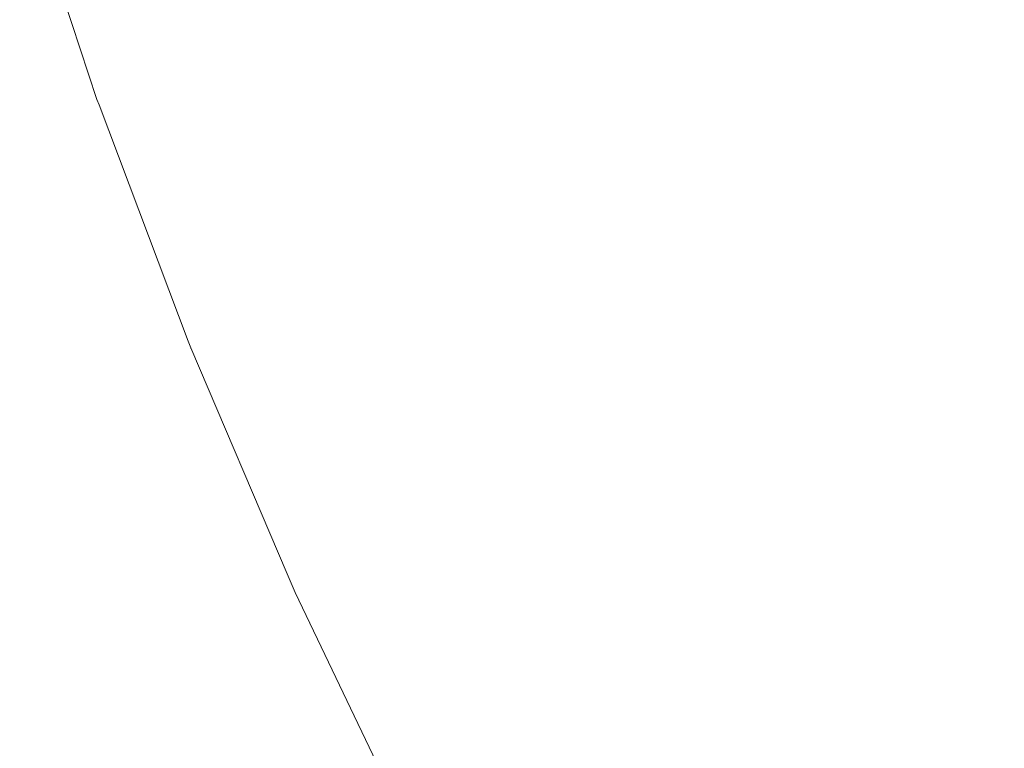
# Model space of a CAD drawing. Header units: centimetres. Extents: x -26.3 to 27.5, y 4.2 to 67.9.
# Tile 122 of 256: x -8.1776 to -8.1461, y 4.6128 to 4.6361. Entities that reach past the tile are written whole.
import ezdxf

# ---------------------------------------------------------------- set-up
doc = ezdxf.new("R2010")
doc.units = ezdxf.units.CM
doc.header["$LTSCALE"] = 2.54
doc.layers.add('Lucido design-1', color=7, linetype='Continuous')

# ---------------------------------------------------------------- blocks, each defined once
blk = doc.blocks.new('Gruppo-2-1')
at = {"color": 7, "linetype": 'Continuous', "lineweight": 9}
for points in [[(-25.986537, 5.900212, -1111.014164), (-25.986537, 4.300212, -1111.014164), (27.113463, 4.300212, -1111.014164), (27.113463, 5.900212, -1111.014164)], [(-25.986537, 5.900212, -1147.114164), (-25.986537, 4.300212, -1147.114164), (27.113463, 4.300212, -1147.114164), (27.113463, 5.900212, -1147.114164)]]:
    blk.add_3dface(points, dxfattribs=at)
for points, invisible_edges in [([(-8.168647, 4.635869, -1111.47777), (-8.171213, 4.643656, -1111.47777), (-8.169707, 4.644117, -1111.473971), (-8.167161, 4.636393, -1111.473971)], 15), ([(-8.168647, 4.635869, -1147.57777), (-8.171213, 4.643656, -1147.57777), (-8.169707, 4.644117, -1147.573971), (-8.167161, 4.636393, -1147.573971)], 15), ([(-8.169982, 4.635397, -1111.481627), (-8.172568, 4.643241, -1111.481627), (-8.171213, 4.643656, -1111.47777), (-8.168647, 4.635869, -1111.47777)], 15), ([(-8.169982, 4.635397, -1147.581627), (-8.172568, 4.643241, -1147.581627), (-8.171213, 4.643656, -1147.57777), (-8.168647, 4.635869, -1147.57777)], 15), ([(-8.1476, 4.635492, -1111.446444), (-8.150202, 4.642386, -1111.446444), (-8.147497, 4.643341, -1111.443453), (-8.144938, 4.636561, -1111.443453)], 15), ([(-8.1476, 4.635492, -1147.546444), (-8.150202, 4.642386, -1147.546444), (-8.147497, 4.643341, -1147.543453), (-8.144938, 4.636561, -1147.543453)], 15), ([(-8.171166, 4.634978, -1111.485536), (-8.173769, 4.642873, -1111.485536), (-8.172568, 4.643241, -1111.481627), (-8.169982, 4.635397, -1111.481627)], 15), ([(-8.171166, 4.634978, -1147.585536), (-8.173769, 4.642873, -1147.585536), (-8.172568, 4.643241, -1147.581627), (-8.169982, 4.635397, -1147.581627)], 15), ([(-8.172197, 4.634614, -1111.489489), (-8.174814, 4.642553, -1111.489489), (-8.173769, 4.642873, -1111.485536), (-8.171166, 4.634978, -1111.485536)], 15), ([(-8.172197, 4.634614, -1147.589489), (-8.174814, 4.642553, -1147.589489), (-8.173769, 4.642873, -1147.585536), (-8.171166, 4.634978, -1147.585536)], 15), ([(-8.173074, 4.634304, -1111.493481), (-8.175703, 4.642281, -1111.493481), (-8.174814, 4.642553, -1111.489489), (-8.172197, 4.634614, -1111.489489)], 15), ([(-8.173074, 4.634304, -1147.593481), (-8.175703, 4.642281, -1147.593481), (-8.174814, 4.642553, -1147.589489), (-8.172197, 4.634614, -1147.589489)], 15), ([(-8.150143, 4.63447, -1111.449548), (-8.152786, 4.641473, -1111.449548), (-8.150202, 4.642386, -1111.446444), (-8.1476, 4.635492, -1111.446444)], 15), ([(-8.150143, 4.63447, -1147.549548), (-8.152786, 4.641473, -1147.549548), (-8.150202, 4.642386, -1147.546444), (-8.1476, 4.635492, -1147.546444)], 15), ([(-8.17436, 4.63385, -1111.50155), (-8.177007, 4.641881, -1111.50155), (-8.176434, 4.642057, -1111.497503), (-8.173795, 4.63405, -1111.497503)], 15), ([(-8.17436, 4.63385, -1147.60155), (-8.177007, 4.641881, -1147.60155), (-8.176434, 4.642057, -1147.597503), (-8.173795, 4.63405, -1147.597503)], 15), ([(-8.173795, 4.63405, -1111.497503), (-8.176434, 4.642057, -1111.497503), (-8.175703, 4.642281, -1111.493481), (-8.173074, 4.634304, -1111.493481)], 15), ([(-8.173795, 4.63405, -1147.597503), (-8.176434, 4.642057, -1147.597503), (-8.175703, 4.642281, -1147.593481), (-8.173074, 4.634304, -1147.593481)], 15), ([(-8.175018, 4.633617, -1111.509689), (-8.177675, 4.641677, -1111.509689), (-8.177421, 4.641755, -1111.505614), (-8.174768, 4.633706, -1111.505614)], 15), ([(-8.175018, 4.633617, -1147.609689), (-8.177675, 4.641677, -1147.609689), (-8.177421, 4.641755, -1147.605614), (-8.174768, 4.633706, -1147.605614)], 15), ([(-8.174768, 4.633706, -1111.505614), (-8.177421, 4.641755, -1111.505614), (-8.177007, 4.641881, -1111.50155), (-8.17436, 4.63385, -1111.50155)], 15), ([(-8.174768, 4.633706, -1147.605614), (-8.177421, 4.641755, -1147.605614), (-8.177007, 4.641881, -1147.60155), (-8.17436, 4.63385, -1147.60155)], 15), ([(-8.176031, 4.63326, -1111.728083), (-8.178702, 4.641362, -1111.728083), (-8.178245, 4.641502, -1111.724109), (-8.17558, 4.633419, -1111.724109)], 15), ([(-8.176031, 4.63326, -1147.828083), (-8.178702, 4.641362, -1147.828083), (-8.178245, 4.641502, -1147.824109), (-8.17558, 4.633419, -1147.824109)], 15), ([(-8.17558, 4.633419, -1111.724109), (-8.178245, 4.641502, -1111.724109), (-8.177941, 4.641595, -1111.720125), (-8.175281, 4.633525, -1111.720125)], 15), ([(-8.17558, 4.633419, -1147.824109), (-8.178245, 4.641502, -1147.824109), (-8.177941, 4.641595, -1147.820125), (-8.175281, 4.633525, -1147.820125)], 15), ([(-8.175281, 4.633525, -1111.720125), (-8.177941, 4.641595, -1111.720125), (-8.177789, 4.641642, -1111.716136), (-8.175131, 4.633578, -1111.716136)], 15), ([(-8.175281, 4.633525, -1147.820125), (-8.177941, 4.641595, -1147.820125), (-8.177789, 4.641642, -1147.816136), (-8.175131, 4.633578, -1147.816136)], 15), ([(-8.177576, 4.641056, -1111.714164), (-8.175113, 4.633584, -1111.714164), (-8.175131, 4.633578, -1111.716136), (-8.177789, 4.641642, -1111.716136)], 14), ([(-8.177576, 4.641056, -1147.814164), (-8.175113, 4.633584, -1147.814164), (-8.175131, 4.633578, -1147.816136), (-8.177789, 4.641642, -1147.816136)], 14), ([(-8.175111, 4.633585, -1111.513619), (-8.177769, 4.641648, -1111.513619), (-8.177675, 4.641677, -1111.509689), (-8.175018, 4.633617, -1111.509689)], 15), ([(-8.175111, 4.633585, -1147.613619), (-8.177769, 4.641648, -1147.613619), (-8.177675, 4.641677, -1147.609689), (-8.175018, 4.633617, -1147.609689)], 15), ([(-8.177769, 4.641648, -1111.513619), (-8.175111, 4.633585, -1111.513619), (-8.175113, 4.633584, -1111.514164), (-8.177576, 4.641056, -1111.514164)], 11), ([(-8.177769, 4.641648, -1147.613619), (-8.175111, 4.633585, -1147.613619), (-8.175113, 4.633584, -1147.614164), (-8.177576, 4.641056, -1147.614164)], 11), ([(-8.152563, 4.633497, -1111.452761), (-8.155245, 4.640604, -1111.452761), (-8.152786, 4.641473, -1111.449548), (-8.150143, 4.63447, -1111.449548)], 15), ([(-8.152563, 4.633497, -1147.552761), (-8.155245, 4.640604, -1147.552761), (-8.152786, 4.641473, -1147.549548), (-8.150143, 4.63447, -1147.549548)], 15), ([(-8.177383, 4.632782, -1111.735974), (-8.180073, 4.640943, -1111.735974), (-8.179311, 4.641176, -1111.73204), (-8.176632, 4.633047, -1111.73204)], 15), ([(-8.177383, 4.632782, -1147.835974), (-8.180073, 4.640943, -1147.835974), (-8.179311, 4.641176, -1147.83204), (-8.176632, 4.633047, -1147.83204)], 15), ([(-8.176632, 4.633047, -1111.73204), (-8.179311, 4.641176, -1111.73204), (-8.178702, 4.641362, -1111.728083), (-8.176031, 4.63326, -1111.728083)], 15), ([(-8.176632, 4.633047, -1147.83204), (-8.179311, 4.641176, -1147.83204), (-8.178702, 4.641362, -1147.828083), (-8.176031, 4.63326, -1147.828083)], 15), ([(-8.178283, 4.632464, -1111.739877), (-8.180986, 4.640663, -1111.739877), (-8.180073, 4.640943, -1111.735974), (-8.177383, 4.632782, -1111.735974)], 15), ([(-8.178283, 4.632464, -1147.839877), (-8.180986, 4.640663, -1147.839877), (-8.180073, 4.640943, -1147.835974), (-8.177383, 4.632782, -1147.835974)], 15), ([(-8.175113, 4.633584, -1111.714164), (-8.177576, 4.641056, -1111.714164), (-8.177576, 4.641056, -1111.514164), (-8.175113, 4.633584, -1111.514164)], 10), ([(-8.175113, 4.633584, -1147.814164), (-8.177576, 4.641056, -1147.814164), (-8.177576, 4.641056, -1147.614164), (-8.175113, 4.633584, -1147.614164)], 10), ([(-8.154855, 4.632576, -1111.456076), (-8.157574, 4.639781, -1111.456076), (-8.155245, 4.640604, -1111.452761), (-8.152563, 4.633497, -1111.452761)], 15), ([(-8.154855, 4.632576, -1147.556076), (-8.157574, 4.639781, -1147.556076), (-8.155245, 4.640604, -1147.552761), (-8.152563, 4.633497, -1147.552761)], 15), ([(-8.157017, 4.631708, -1111.459487), (-8.15977, 4.639005, -1111.459487), (-8.157574, 4.639781, -1111.456076), (-8.154855, 4.632576, -1111.456076)], 15), ([(-8.157017, 4.631708, -1147.559487), (-8.15977, 4.639005, -1147.559487), (-8.157574, 4.639781, -1147.556076), (-8.154855, 4.632576, -1147.556076)], 15), ([(-8.159044, 4.630893, -1111.462988), (-8.16183, 4.638277, -1111.462988), (-8.15977, 4.639005, -1111.459487), (-8.157017, 4.631708, -1111.459487)], 15), ([(-8.159044, 4.630893, -1147.562988), (-8.16183, 4.638277, -1147.562988), (-8.15977, 4.639005, -1147.559487), (-8.157017, 4.631708, -1147.559487)], 15), ([(-8.160934, 4.630134, -1111.466573), (-8.163751, 4.637599, -1111.466573), (-8.16183, 4.638277, -1111.462988), (-8.159044, 4.630893, -1111.462988)], 15), ([(-8.160934, 4.630134, -1147.566573), (-8.163751, 4.637599, -1147.566573), (-8.16183, 4.638277, -1147.562988), (-8.159044, 4.630893, -1147.562988)], 15), ([(-8.162683, 4.629431, -1111.470236), (-8.165529, 4.63697, -1111.470236), (-8.163751, 4.637599, -1111.466573), (-8.160934, 4.630134, -1111.466573)], 15), ([(-8.162683, 4.629431, -1147.570236), (-8.165529, 4.63697, -1147.570236), (-8.163751, 4.637599, -1147.566573), (-8.160934, 4.630134, -1147.566573)], 15), ([(-8.16429, 4.628785, -1111.473971), (-8.167161, 4.636393, -1111.473971), (-8.165529, 4.63697, -1111.470236), (-8.162683, 4.629431, -1111.470236)], 15), ([(-8.16429, 4.628785, -1147.573971), (-8.167161, 4.636393, -1147.573971), (-8.165529, 4.63697, -1147.570236), (-8.162683, 4.629431, -1147.570236)], 15), ([(-8.165752, 4.628198, -1111.47777), (-8.168647, 4.635869, -1111.47777), (-8.167161, 4.636393, -1111.473971), (-8.16429, 4.628785, -1111.473971)], 15), ([(-8.165752, 4.628198, -1147.57777), (-8.168647, 4.635869, -1147.57777), (-8.167161, 4.636393, -1147.573971), (-8.16429, 4.628785, -1147.573971)], 15), ([(-8.144708, 4.628714, -1111.446444), (-8.1476, 4.635492, -1111.446444), (-8.144938, 4.636561, -1111.443453), (-8.142094, 4.629896, -1111.443453)], 15), ([(-8.144708, 4.628714, -1147.546444), (-8.1476, 4.635492, -1147.546444), (-8.144938, 4.636561, -1147.543453), (-8.142094, 4.629896, -1147.543453)], 15), ([(-8.167066, 4.62767, -1111.481627), (-8.169982, 4.635397, -1111.481627), (-8.168647, 4.635869, -1111.47777), (-8.165752, 4.628198, -1111.47777)], 15), ([(-8.167066, 4.62767, -1147.581627), (-8.169982, 4.635397, -1147.581627), (-8.168647, 4.635869, -1147.57777), (-8.165752, 4.628198, -1147.57777)], 15), ([(-8.147206, 4.627585, -1111.449548), (-8.150143, 4.63447, -1111.449548), (-8.1476, 4.635492, -1111.446444), (-8.144708, 4.628714, -1111.446444)], 15), ([(-8.147206, 4.627585, -1147.549548), (-8.150143, 4.63447, -1147.549548), (-8.1476, 4.635492, -1147.546444), (-8.144708, 4.628714, -1147.546444)], 15), ([(-8.168232, 4.627201, -1111.485536), (-8.171166, 4.634978, -1111.485536), (-8.169982, 4.635397, -1111.481627), (-8.167066, 4.62767, -1111.481627)], 15), ([(-8.168232, 4.627201, -1147.585536), (-8.171166, 4.634978, -1147.585536), (-8.169982, 4.635397, -1147.581627), (-8.167066, 4.62767, -1147.581627)], 15), ([(-8.169246, 4.626794, -1111.489489), (-8.172197, 4.634614, -1111.489489), (-8.171166, 4.634978, -1111.485536), (-8.168232, 4.627201, -1111.485536)], 15), ([(-8.169246, 4.626794, -1147.589489), (-8.172197, 4.634614, -1147.589489), (-8.171166, 4.634978, -1147.585536), (-8.168232, 4.627201, -1147.585536)], 15), ([(-8.170109, 4.626447, -1111.493481), (-8.173074, 4.634304, -1111.493481), (-8.172197, 4.634614, -1111.489489), (-8.169246, 4.626794, -1111.489489)], 15), ([(-8.170109, 4.626447, -1147.593481), (-8.173074, 4.634304, -1147.593481), (-8.172197, 4.634614, -1147.589489), (-8.169246, 4.626794, -1147.589489)], 15), ([(-8.149582, 4.626511, -1111.452761), (-8.152563, 4.633497, -1111.452761), (-8.150143, 4.63447, -1111.449548), (-8.147206, 4.627585, -1111.449548)], 15), ([(-8.149582, 4.626511, -1147.552761), (-8.152563, 4.633497, -1147.552761), (-8.150143, 4.63447, -1147.549548), (-8.147206, 4.627585, -1147.549548)], 15), ([(-8.170818, 4.626162, -1111.497503), (-8.173795, 4.63405, -1111.497503), (-8.173074, 4.634304, -1111.493481), (-8.170109, 4.626447, -1111.493481)], 15), ([(-8.170818, 4.626162, -1147.597503), (-8.173795, 4.63405, -1147.597503), (-8.173074, 4.634304, -1147.593481), (-8.170109, 4.626447, -1147.593481)], 15), ([(-8.171775, 4.625777, -1111.505614), (-8.174768, 4.633706, -1111.505614), (-8.17436, 4.63385, -1111.50155), (-8.171374, 4.625939, -1111.50155)], 15), ([(-8.171775, 4.625777, -1147.605614), (-8.174768, 4.633706, -1147.605614), (-8.17436, 4.63385, -1147.60155), (-8.171374, 4.625939, -1147.60155)], 15), ([(-8.171374, 4.625939, -1111.50155), (-8.17436, 4.63385, -1111.50155), (-8.173795, 4.63405, -1111.497503), (-8.170818, 4.626162, -1111.497503)], 15), ([(-8.171374, 4.625939, -1147.60155), (-8.17436, 4.63385, -1147.60155), (-8.173795, 4.63405, -1147.597503), (-8.170818, 4.626162, -1147.597503)], 15), ([(-8.172575, 4.625456, -1111.724109), (-8.17558, 4.633419, -1111.724109), (-8.175281, 4.633525, -1111.720125), (-8.17228, 4.625574, -1111.720125)], 15), ([(-8.172575, 4.625456, -1147.824109), (-8.17558, 4.633419, -1147.824109), (-8.175281, 4.633525, -1147.820125), (-8.17228, 4.625574, -1147.820125)], 15), ([(-8.17228, 4.625574, -1111.720125), (-8.175281, 4.633525, -1111.720125), (-8.175131, 4.633578, -1111.716136), (-8.172133, 4.625633, -1111.716136)], 15), ([(-8.17228, 4.625574, -1147.820125), (-8.175281, 4.633525, -1147.820125), (-8.175131, 4.633578, -1147.816136), (-8.172133, 4.625633, -1147.816136)], 15), ([(-8.175131, 4.633578, -1111.716136), (-8.175113, 4.633584, -1111.714164), (-8.175046, 4.633407, -1111.714164)], 9), ([(-8.175131, 4.633578, -1147.816136), (-8.175113, 4.633584, -1147.814164), (-8.175046, 4.633407, -1147.814164)], 9), ([(-8.172133, 4.625633, -1111.716136), (-8.175131, 4.633578, -1111.716136), (-8.175046, 4.633407, -1111.714164), (-8.172198, 4.62586, -1111.714164)], 11), ([(-8.172133, 4.625633, -1147.816136), (-8.175131, 4.633578, -1147.816136), (-8.175046, 4.633407, -1147.814164), (-8.172198, 4.62586, -1147.814164)], 11), ([(-8.175046, 4.633407, -1111.514164), (-8.175113, 4.633584, -1111.514164), (-8.175111, 4.633585, -1111.513619)], 10), ([(-8.175046, 4.633407, -1147.614164), (-8.175113, 4.633584, -1147.614164), (-8.175111, 4.633585, -1147.613619)], 10), ([(-8.175113, 4.633584, -1111.514164), (-8.175046, 4.633407, -1111.514164), (-8.175046, 4.633407, -1111.714164), (-8.175113, 4.633584, -1111.714164)], 10), ([(-8.175113, 4.633584, -1147.614164), (-8.175046, 4.633407, -1147.614164), (-8.175046, 4.633407, -1147.814164), (-8.175113, 4.633584, -1147.814164)], 10), ([(-8.172114, 4.625641, -1111.513619), (-8.175111, 4.633585, -1111.513619), (-8.175018, 4.633617, -1111.509689), (-8.172022, 4.625678, -1111.509689)], 15), ([(-8.172114, 4.625641, -1147.613619), (-8.175111, 4.633585, -1147.613619), (-8.175018, 4.633617, -1147.609689), (-8.172022, 4.625678, -1147.609689)], 15), ([(-8.172198, 4.62586, -1111.514164), (-8.175046, 4.633407, -1111.514164), (-8.175111, 4.633585, -1111.513619), (-8.172114, 4.625641, -1111.513619)], 14), ([(-8.175111, 4.633585, -1147.613619), (-8.172114, 4.625641, -1147.613619), (-8.172198, 4.62586, -1147.614164), (-8.175046, 4.633407, -1147.614164)], 11), ([(-8.172022, 4.625678, -1111.509689), (-8.175018, 4.633617, -1111.509689), (-8.174768, 4.633706, -1111.505614), (-8.171775, 4.625777, -1111.505614)], 15), ([(-8.172022, 4.625678, -1147.609689), (-8.175018, 4.633617, -1147.609689), (-8.174768, 4.633706, -1147.605614), (-8.171775, 4.625777, -1147.605614)], 15), ([(-8.17361, 4.62504, -1111.73204), (-8.176632, 4.633047, -1111.73204), (-8.176031, 4.63326, -1111.728083), (-8.173018, 4.625278, -1111.728083)], 15), ([(-8.17361, 4.62504, -1147.83204), (-8.176632, 4.633047, -1147.83204), (-8.176031, 4.63326, -1147.828083), (-8.173018, 4.625278, -1147.828083)], 15), ([(-8.173018, 4.625278, -1111.728083), (-8.176031, 4.63326, -1111.728083), (-8.17558, 4.633419, -1111.724109), (-8.172575, 4.625456, -1111.724109)], 15), ([(-8.173018, 4.625278, -1147.828083), (-8.176031, 4.63326, -1147.828083), (-8.17558, 4.633419, -1147.824109), (-8.172575, 4.625456, -1147.824109)], 15), ([(-8.175046, 4.633407, -1111.714164), (-8.175046, 4.633407, -1111.514164), (-8.172198, 4.62586, -1111.514164), (-8.172198, 4.62586, -1111.714164)], 5), ([(-8.175046, 4.633407, -1147.814164), (-8.175046, 4.633407, -1147.614164), (-8.172198, 4.62586, -1147.614164), (-8.172198, 4.62586, -1147.814164)], 5), ([(-8.151833, 4.625494, -1111.456076), (-8.154855, 4.632576, -1111.456076), (-8.152563, 4.633497, -1111.452761), (-8.149582, 4.626511, -1111.452761)], 15), ([(-8.151833, 4.625494, -1147.556076), (-8.154855, 4.632576, -1147.556076), (-8.152563, 4.633497, -1147.552761), (-8.149582, 4.626511, -1147.552761)], 15), ([(-8.174349, 4.624743, -1111.735974), (-8.177383, 4.632782, -1111.735974), (-8.176632, 4.633047, -1111.73204), (-8.17361, 4.62504, -1111.73204)], 15), ([(-8.174349, 4.624743, -1147.835974), (-8.177383, 4.632782, -1147.835974), (-8.176632, 4.633047, -1147.83204), (-8.17361, 4.62504, -1147.83204)], 15), ([(-8.175235, 4.624387, -1111.739877), (-8.178283, 4.632464, -1111.739877), (-8.177383, 4.632782, -1111.735974), (-8.174349, 4.624743, -1111.735974)], 15), ([(-8.175235, 4.624387, -1147.839877), (-8.178283, 4.632464, -1147.839877), (-8.177383, 4.632782, -1147.835974), (-8.174349, 4.624743, -1147.835974)], 15), ([(-8.153956, 4.624534, -1111.459487), (-8.157017, 4.631708, -1111.459487), (-8.154855, 4.632576, -1111.456076), (-8.151833, 4.625494, -1111.456076)], 15), ([(-8.153956, 4.624534, -1147.559487), (-8.157017, 4.631708, -1147.559487), (-8.154855, 4.632576, -1147.556076), (-8.151833, 4.625494, -1147.556076)], 15), ([(-8.176268, 4.623972, -1111.743744), (-8.179332, 4.632093, -1111.743744), (-8.178283, 4.632464, -1111.739877), (-8.175235, 4.624387, -1111.739877)], 15), ([(-8.176268, 4.623972, -1147.843744), (-8.179332, 4.632093, -1147.843744), (-8.178283, 4.632464, -1147.839877), (-8.175235, 4.624387, -1147.839877)], 15), ([(-8.177445, 4.623499, -1111.747567), (-8.180529, 4.631671, -1111.747567), (-8.179332, 4.632093, -1111.743744), (-8.176268, 4.623972, -1111.743744)], 15), ([(-8.177445, 4.623499, -1147.847567), (-8.180529, 4.631671, -1147.847567), (-8.179332, 4.632093, -1147.843744), (-8.176268, 4.623972, -1147.843744)], 15), ([(-8.178766, 4.622968, -1111.751341), (-8.181871, 4.631196, -1111.751341), (-8.180529, 4.631671, -1111.747567), (-8.177445, 4.623499, -1111.747567)], 15), ([(-8.178766, 4.622968, -1147.851341), (-8.181871, 4.631196, -1147.851341), (-8.180529, 4.631671, -1147.847567), (-8.177445, 4.623499, -1147.847567)], 15), ([(-8.155946, 4.623634, -1111.462988), (-8.159044, 4.630893, -1111.462988), (-8.157017, 4.631708, -1111.459487), (-8.153956, 4.624534, -1111.459487)], 15), ([(-8.155946, 4.623634, -1147.562988), (-8.159044, 4.630893, -1147.562988), (-8.157017, 4.631708, -1147.559487), (-8.153956, 4.624534, -1147.559487)], 15), ([(-8.157802, 4.622795, -1111.466573), (-8.160934, 4.630134, -1111.466573), (-8.159044, 4.630893, -1111.462988), (-8.155946, 4.623634, -1111.462988)], 15), ([(-8.157802, 4.622795, -1147.566573), (-8.160934, 4.630134, -1147.566573), (-8.159044, 4.630893, -1147.562988), (-8.155946, 4.623634, -1147.562988)], 15), ([(-8.159521, 4.622019, -1111.470236), (-8.162683, 4.629431, -1111.470236), (-8.160934, 4.630134, -1111.466573), (-8.157802, 4.622795, -1111.466573)], 15), ([(-8.159521, 4.622019, -1147.570236), (-8.162683, 4.629431, -1147.570236), (-8.160934, 4.630134, -1147.566573), (-8.157802, 4.622795, -1147.566573)], 15), ([(-8.161099, 4.621305, -1111.473971), (-8.16429, 4.628785, -1111.473971), (-8.162683, 4.629431, -1111.470236), (-8.159521, 4.622019, -1111.470236)], 15), ([(-8.161099, 4.621305, -1147.573971), (-8.16429, 4.628785, -1147.573971), (-8.162683, 4.629431, -1147.570236), (-8.159521, 4.622019, -1147.570236)], 15), ([(-8.162534, 4.620657, -1111.47777), (-8.165752, 4.628198, -1111.47777), (-8.16429, 4.628785, -1111.473971), (-8.161099, 4.621305, -1111.473971)], 15), ([(-8.162534, 4.620657, -1147.57777), (-8.165752, 4.628198, -1147.57777), (-8.16429, 4.628785, -1147.573971), (-8.161099, 4.621305, -1147.573971)], 15), ([(-8.143978, 4.620832, -1111.449548), (-8.147206, 4.627585, -1111.449548), (-8.144708, 4.628714, -1111.446444), (-8.141531, 4.622066, -1111.446444)], 15), ([(-8.143978, 4.620832, -1147.549548), (-8.147206, 4.627585, -1147.549548), (-8.144708, 4.628714, -1147.546444), (-8.141531, 4.622066, -1147.546444)], 15), ([(-8.163825, 4.620073, -1111.481627), (-8.167066, 4.62767, -1111.481627), (-8.165752, 4.628198, -1111.47777), (-8.162534, 4.620657, -1111.47777)], 15), ([(-8.163825, 4.620073, -1147.581627), (-8.167066, 4.62767, -1147.581627), (-8.165752, 4.628198, -1147.57777), (-8.162534, 4.620657, -1147.57777)], 15), ([(-8.164969, 4.619556, -1111.485536), (-8.168232, 4.627201, -1111.485536), (-8.167066, 4.62767, -1111.481627), (-8.163825, 4.620073, -1111.481627)], 15), ([(-8.164969, 4.619556, -1147.585536), (-8.168232, 4.627201, -1147.585536), (-8.167066, 4.62767, -1147.581627), (-8.163825, 4.620073, -1147.581627)], 15), ([(-8.146307, 4.619658, -1111.452761), (-8.149582, 4.626511, -1111.452761), (-8.147206, 4.627585, -1111.449548), (-8.143978, 4.620832, -1111.449548)], 15), ([(-8.146307, 4.619658, -1147.552761), (-8.149582, 4.626511, -1147.552761), (-8.147206, 4.627585, -1147.549548), (-8.143978, 4.620832, -1147.549548)], 15), ([(-8.165966, 4.619105, -1111.489489), (-8.169246, 4.626794, -1111.489489), (-8.168232, 4.627201, -1111.485536), (-8.164969, 4.619556, -1111.485536)], 15), ([(-8.165966, 4.619105, -1147.589489), (-8.169246, 4.626794, -1147.589489), (-8.168232, 4.627201, -1147.585536), (-8.164969, 4.619556, -1147.585536)], 15), ([(-8.166813, 4.618722, -1111.493481), (-8.170109, 4.626447, -1111.493481), (-8.169246, 4.626794, -1111.489489), (-8.165966, 4.619105, -1111.489489)], 15), ([(-8.166813, 4.618722, -1147.593481), (-8.170109, 4.626447, -1147.593481), (-8.169246, 4.626794, -1147.589489), (-8.165966, 4.619105, -1147.589489)], 15), ([(-8.16751, 4.618407, -1111.497503), (-8.170818, 4.626162, -1111.497503), (-8.170109, 4.626447, -1111.493481), (-8.166813, 4.618722, -1111.493481)], 15), ([(-8.16751, 4.618407, -1147.597503), (-8.170818, 4.626162, -1147.597503), (-8.170109, 4.626447, -1147.593481), (-8.166813, 4.618722, -1147.593481)], 15), ([(-8.148513, 4.618546, -1111.456076), (-8.151833, 4.625494, -1111.456076), (-8.149582, 4.626511, -1111.452761), (-8.146307, 4.619658, -1111.452761)], 15), ([(-8.148513, 4.618546, -1147.556076), (-8.151833, 4.625494, -1147.556076), (-8.149582, 4.626511, -1147.552761), (-8.146307, 4.619658, -1147.552761)], 15), ([(-8.168055, 4.618161, -1111.50155), (-8.171374, 4.625939, -1111.50155), (-8.170818, 4.626162, -1111.497503), (-8.16751, 4.618407, -1111.497503)], 15), ([(-8.168055, 4.618161, -1147.60155), (-8.171374, 4.625939, -1147.60155), (-8.170818, 4.626162, -1147.597503), (-8.16751, 4.618407, -1147.597503)], 15), ([(-8.172198, 4.62586, -1111.714164), (-8.172115, 4.625641, -1111.714164), (-8.172133, 4.625633, -1111.716136)], 10), ([(-8.172115, 4.625641, -1111.714164), (-8.172198, 4.62586, -1111.714164), (-8.172198, 4.62586, -1111.514164), (-8.172115, 4.625641, -1111.514164)], 10), ([(-8.172114, 4.625641, -1111.513619), (-8.172115, 4.625641, -1111.514164), (-8.172198, 4.62586, -1111.514164)], 9), ([(-8.172198, 4.62586, -1147.814164), (-8.172115, 4.625641, -1147.814164), (-8.172133, 4.625633, -1147.816136)], 10), ([(-8.172115, 4.625641, -1147.814164), (-8.172198, 4.62586, -1147.814164), (-8.172198, 4.62586, -1147.614164), (-8.172115, 4.625641, -1147.614164)], 10), ([(-8.172114, 4.625641, -1147.613619), (-8.172115, 4.625641, -1147.614164), (-8.172198, 4.62586, -1147.614164)], 9), ([(-8.168782, 4.617832, -1111.513619), (-8.172114, 4.625641, -1111.513619), (-8.172022, 4.625678, -1111.509689), (-8.168692, 4.617873, -1111.509689)], 15), ([(-8.168782, 4.617832, -1147.613619), (-8.172114, 4.625641, -1147.613619), (-8.172022, 4.625678, -1147.609689), (-8.168692, 4.617873, -1147.609689)], 15), ([(-8.168692, 4.617873, -1111.509689), (-8.172022, 4.625678, -1111.509689), (-8.171775, 4.625777, -1111.505614), (-8.168449, 4.617983, -1111.505614)], 15), ([(-8.168692, 4.617873, -1147.609689), (-8.172022, 4.625678, -1147.609689), (-8.171775, 4.625777, -1147.605614), (-8.168449, 4.617983, -1147.605614)], 15), ([(-8.168449, 4.617983, -1111.505614), (-8.171775, 4.625777, -1111.505614), (-8.171374, 4.625939, -1111.50155), (-8.168055, 4.618161, -1111.50155)], 15), ([(-8.168449, 4.617983, -1147.605614), (-8.171775, 4.625777, -1147.605614), (-8.171374, 4.625939, -1147.60155), (-8.168055, 4.618161, -1147.60155)], 15), ([(-8.16967, 4.617431, -1111.728083), (-8.173018, 4.625278, -1111.728083), (-8.172575, 4.625456, -1111.724109), (-8.169235, 4.617628, -1111.724109)], 15), ([(-8.16967, 4.617431, -1147.828083), (-8.173018, 4.625278, -1147.828083), (-8.172575, 4.625456, -1147.824109), (-8.169235, 4.617628, -1147.824109)], 15), ([(-8.169235, 4.617628, -1111.724109), (-8.172575, 4.625456, -1111.724109), (-8.17228, 4.625574, -1111.720125), (-8.168945, 4.617759, -1111.720125)], 15), ([(-8.169235, 4.617628, -1147.824109), (-8.172575, 4.625456, -1147.824109), (-8.17228, 4.625574, -1147.820125), (-8.168945, 4.617759, -1147.820125)], 15), ([(-8.168945, 4.617759, -1111.720125), (-8.17228, 4.625574, -1111.720125), (-8.172133, 4.625633, -1111.716136), (-8.168801, 4.617824, -1111.716136)], 15), ([(-8.168945, 4.617759, -1147.820125), (-8.17228, 4.625574, -1147.820125), (-8.172133, 4.625633, -1147.816136), (-8.168801, 4.617824, -1147.816136)], 15), ([(-8.168801, 4.617824, -1111.716136), (-8.172133, 4.625633, -1111.716136), (-8.172115, 4.625641, -1111.714164), (-8.169038, 4.618429, -1111.714164)], 11), ([(-8.168801, 4.617824, -1147.816136), (-8.172133, 4.625633, -1147.816136), (-8.172115, 4.625641, -1147.814164), (-8.169038, 4.618429, -1147.814164)], 11), ([(-8.172115, 4.625641, -1111.514164), (-8.169038, 4.618429, -1111.514164), (-8.169038, 4.618429, -1111.714164), (-8.172115, 4.625641, -1111.714164)], 10), ([(-8.169038, 4.618429, -1111.514164), (-8.172115, 4.625641, -1111.514164), (-8.172114, 4.625641, -1111.513619), (-8.168782, 4.617832, -1111.513619)], 14), ([(-8.172115, 4.625641, -1147.614164), (-8.169038, 4.618429, -1147.614164), (-8.169038, 4.618429, -1147.814164), (-8.172115, 4.625641, -1147.814164)], 10), ([(-8.169038, 4.618429, -1147.614164), (-8.172115, 4.625641, -1147.614164), (-8.172114, 4.625641, -1147.613619), (-8.168782, 4.617832, -1147.613619)], 14), ([(-8.150593, 4.617497, -1111.459487), (-8.153956, 4.624534, -1111.459487), (-8.151833, 4.625494, -1111.456076), (-8.148513, 4.618546, -1111.456076)], 15), ([(-8.150593, 4.617497, -1147.559487), (-8.153956, 4.624534, -1147.559487), (-8.151833, 4.625494, -1147.556076), (-8.148513, 4.618546, -1147.556076)], 15), ([(-8.170977, 4.61684, -1111.735974), (-8.174349, 4.624743, -1111.735974), (-8.17361, 4.62504, -1111.73204), (-8.170251, 4.617168, -1111.73204)], 15), ([(-8.170977, 4.61684, -1147.835974), (-8.174349, 4.624743, -1147.835974), (-8.17361, 4.62504, -1147.83204), (-8.170251, 4.617168, -1147.83204)], 15), ([(-8.170251, 4.617168, -1111.73204), (-8.17361, 4.62504, -1111.73204), (-8.173018, 4.625278, -1111.728083), (-8.16967, 4.617431, -1111.728083)], 15), ([(-8.170251, 4.617168, -1147.83204), (-8.17361, 4.62504, -1147.83204), (-8.173018, 4.625278, -1147.828083), (-8.16967, 4.617431, -1147.828083)], 15), ([(-8.171847, 4.616447, -1111.739877), (-8.175235, 4.624387, -1111.739877), (-8.174349, 4.624743, -1111.735974), (-8.170977, 4.61684, -1111.735974)], 15), ([(-8.171847, 4.616447, -1147.839877), (-8.175235, 4.624387, -1147.839877), (-8.174349, 4.624743, -1147.835974), (-8.170977, 4.61684, -1147.835974)], 15), ([(-8.152544, 4.616513, -1111.462988), (-8.155946, 4.623634, -1111.462988), (-8.153956, 4.624534, -1111.459487), (-8.150593, 4.617497, -1111.459487)], 15), ([(-8.152544, 4.616513, -1147.562988), (-8.155946, 4.623634, -1147.562988), (-8.153956, 4.624534, -1147.559487), (-8.150593, 4.617497, -1147.559487)], 15), ([(-8.172861, 4.615988, -1111.743744), (-8.176268, 4.623972, -1111.743744), (-8.175235, 4.624387, -1111.739877), (-8.171847, 4.616447, -1111.739877)], 15), ([(-8.172861, 4.615988, -1147.843744), (-8.176268, 4.623972, -1147.843744), (-8.175235, 4.624387, -1147.839877), (-8.171847, 4.616447, -1147.839877)], 15), ([(-8.174017, 4.615466, -1111.747567), (-8.177445, 4.623499, -1111.747567), (-8.176268, 4.623972, -1111.743744), (-8.172861, 4.615988, -1111.743744)], 15), ([(-8.174017, 4.615466, -1147.847567), (-8.177445, 4.623499, -1147.847567), (-8.176268, 4.623972, -1147.843744), (-8.172861, 4.615988, -1147.843744)], 15), ([(-8.175314, 4.61488, -1111.751341), (-8.178766, 4.622968, -1111.751341), (-8.177445, 4.623499, -1111.747567), (-8.174017, 4.615466, -1111.747567)], 15), ([(-8.175314, 4.61488, -1147.851341), (-8.178766, 4.622968, -1147.851341), (-8.177445, 4.623499, -1147.847567), (-8.174017, 4.615466, -1147.847567)], 15), ([(-8.154362, 4.615596, -1111.466573), (-8.157802, 4.622795, -1111.466573), (-8.155946, 4.623634, -1111.462988), (-8.152544, 4.616513, -1111.462988)], 15), ([(-8.154362, 4.615596, -1147.566573), (-8.157802, 4.622795, -1147.566573), (-8.155946, 4.623634, -1147.562988), (-8.152544, 4.616513, -1147.562988)], 15), ([(-8.176751, 4.61423, -1111.755058), (-8.180228, 4.622381, -1111.755058), (-8.178766, 4.622968, -1111.751341), (-8.175314, 4.61488, -1111.751341)], 15), ([(-8.176751, 4.61423, -1147.855058), (-8.180228, 4.622381, -1147.855058), (-8.178766, 4.622968, -1147.851341), (-8.175314, 4.61488, -1147.851341)], 15), ([(-8.156046, 4.614748, -1111.470236), (-8.159521, 4.622019, -1111.470236), (-8.157802, 4.622795, -1111.466573), (-8.154362, 4.615596, -1111.466573)], 15), ([(-8.156046, 4.614748, -1147.570236), (-8.159521, 4.622019, -1147.570236), (-8.157802, 4.622795, -1147.566573), (-8.154362, 4.615596, -1147.566573)], 15), ([(-8.178325, 4.613519, -1111.758712), (-8.181831, 4.621737, -1111.758712), (-8.180228, 4.622381, -1111.755058), (-8.176751, 4.61423, -1111.755058)], 15), ([(-8.178325, 4.613519, -1147.858712), (-8.181831, 4.621737, -1147.858712), (-8.180228, 4.622381, -1147.855058), (-8.176751, 4.61423, -1147.855058)], 15), ([(-8.157592, 4.613968, -1111.473971), (-8.161099, 4.621305, -1111.473971), (-8.159521, 4.622019, -1111.470236), (-8.156046, 4.614748, -1111.470236)], 15), ([(-8.157592, 4.613968, -1147.573971), (-8.161099, 4.621305, -1147.573971), (-8.159521, 4.622019, -1147.570236), (-8.156046, 4.614748, -1147.570236)], 15), ([(-8.158999, 4.613259, -1111.47777), (-8.162534, 4.620657, -1111.47777), (-8.161099, 4.621305, -1111.473971), (-8.157592, 4.613968, -1111.473971)], 15), ([(-8.158999, 4.613259, -1147.57777), (-8.162534, 4.620657, -1147.57777), (-8.161099, 4.621305, -1147.573971), (-8.157592, 4.613968, -1147.573971)], 15), ([(-8.160264, 4.612621, -1111.481627), (-8.163825, 4.620073, -1111.481627), (-8.162534, 4.620657, -1111.47777), (-8.158999, 4.613259, -1111.47777)], 15), ([(-8.160264, 4.612621, -1147.581627), (-8.163825, 4.620073, -1147.581627), (-8.162534, 4.620657, -1147.57777), (-8.158999, 4.613259, -1147.57777)], 15), ([(-8.142744, 4.61295, -1111.452761), (-8.146307, 4.619658, -1111.452761), (-8.143978, 4.620832, -1111.449548), (-8.140468, 4.614221, -1111.449548)], 15), ([(-8.142744, 4.61295, -1147.552761), (-8.146307, 4.619658, -1147.552761), (-8.143978, 4.620832, -1147.549548), (-8.140468, 4.614221, -1147.549548)], 15), ([(-8.161385, 4.612056, -1111.485536), (-8.164969, 4.619556, -1111.485536), (-8.163825, 4.620073, -1111.481627), (-8.160264, 4.612621, -1111.481627)], 15), ([(-8.161385, 4.612056, -1147.585536), (-8.164969, 4.619556, -1147.585536), (-8.163825, 4.620073, -1147.581627), (-8.160264, 4.612621, -1147.581627)], 15), ([(-8.162362, 4.611563, -1111.489489), (-8.165966, 4.619105, -1111.489489), (-8.164969, 4.619556, -1111.485536), (-8.161385, 4.612056, -1111.485536)], 15), ([(-8.162362, 4.611563, -1147.589489), (-8.165966, 4.619105, -1147.589489), (-8.164969, 4.619556, -1147.585536), (-8.161385, 4.612056, -1147.585536)], 15), ([(-8.144901, 4.611745, -1111.456076), (-8.148513, 4.618546, -1111.456076), (-8.146307, 4.619658, -1111.452761), (-8.142744, 4.61295, -1111.452761)], 15), ([(-8.144901, 4.611745, -1147.556076), (-8.148513, 4.618546, -1147.556076), (-8.146307, 4.619658, -1147.552761), (-8.142744, 4.61295, -1147.552761)], 15), ([(-8.163192, 4.611145, -1111.493481), (-8.166813, 4.618722, -1111.493481), (-8.165966, 4.619105, -1111.489489), (-8.162362, 4.611563, -1111.489489)], 15), ([(-8.163192, 4.611145, -1147.593481), (-8.166813, 4.618722, -1147.593481), (-8.165966, 4.619105, -1147.589489), (-8.162362, 4.611563, -1147.589489)], 15), ([(-8.169038, 4.618429, -1111.714164), (-8.168783, 4.617832, -1111.714164), (-8.168801, 4.617824, -1111.716136)], 10), ([(-8.168783, 4.617832, -1111.714164), (-8.169038, 4.618429, -1111.714164), (-8.169038, 4.618429, -1111.514164), (-8.168783, 4.617832, -1111.514164)], 10), ([(-8.168782, 4.617832, -1111.513619), (-8.168783, 4.617832, -1111.514164), (-8.169038, 4.618429, -1111.514164)], 9), ([(-8.169038, 4.618429, -1147.814164), (-8.168783, 4.617832, -1147.814164), (-8.168801, 4.617824, -1147.816136)], 10), ([(-8.168783, 4.617832, -1147.814164), (-8.169038, 4.618429, -1147.814164), (-8.169038, 4.618429, -1147.614164), (-8.168783, 4.617832, -1147.614164)], 10), ([(-8.168782, 4.617832, -1147.613619), (-8.168783, 4.617832, -1147.614164), (-8.169038, 4.618429, -1147.614164)], 9), ([(-8.163875, 4.6108, -1111.497503), (-8.16751, 4.618407, -1111.497503), (-8.166813, 4.618722, -1111.493481), (-8.163192, 4.611145, -1111.493481)], 15), ([(-8.163875, 4.6108, -1147.597503), (-8.16751, 4.618407, -1147.597503), (-8.166813, 4.618722, -1147.593481), (-8.163192, 4.611145, -1147.593481)], 15), ([(-8.146935, 4.610609, -1111.459487), (-8.150593, 4.617497, -1111.459487), (-8.148513, 4.618546, -1111.456076), (-8.144901, 4.611745, -1111.456076)], 15), ([(-8.146935, 4.610609, -1147.559487), (-8.150593, 4.617497, -1147.559487), (-8.148513, 4.618546, -1147.556076), (-8.144901, 4.611745, -1147.556076)], 15), ([(-8.164796, 4.610336, -1111.505614), (-8.168449, 4.617983, -1111.505614), (-8.168055, 4.618161, -1111.50155), (-8.164409, 4.610531, -1111.50155)], 15), ([(-8.164796, 4.610336, -1147.605614), (-8.168449, 4.617983, -1147.605614), (-8.168055, 4.618161, -1147.60155), (-8.164409, 4.610531, -1147.60155)], 15), ([(-8.164409, 4.610531, -1111.50155), (-8.168055, 4.618161, -1111.50155), (-8.16751, 4.618407, -1111.497503), (-8.163875, 4.6108, -1111.497503)], 15), ([(-8.164409, 4.610531, -1147.60155), (-8.168055, 4.618161, -1147.60155), (-8.16751, 4.618407, -1147.597503), (-8.163875, 4.6108, -1147.597503)], 15), ([(-8.165281, 4.610091, -1111.720125), (-8.168945, 4.617759, -1111.720125), (-8.168801, 4.617824, -1111.716136), (-8.16514, 4.610163, -1111.716136)], 15), ([(-8.165281, 4.610091, -1147.820125), (-8.168945, 4.617759, -1147.820125), (-8.168801, 4.617824, -1147.816136), (-8.16514, 4.610163, -1147.816136)], 15), ([(-8.16514, 4.610163, -1111.716136), (-8.168801, 4.617824, -1111.716136), (-8.168783, 4.617832, -1111.714164), (-8.165578, 4.611124, -1111.714164)], 11), ([(-8.16514, 4.610163, -1147.816136), (-8.168801, 4.617824, -1147.816136), (-8.168783, 4.617832, -1147.814164), (-8.165578, 4.611124, -1147.814164)], 11), ([(-8.168783, 4.617832, -1111.514164), (-8.165578, 4.611124, -1111.514164), (-8.165578, 4.611124, -1111.714164), (-8.168783, 4.617832, -1111.714164)], 10), ([(-8.165578, 4.611124, -1111.514164), (-8.168783, 4.617832, -1111.514164), (-8.168782, 4.617832, -1111.513619), (-8.165121, 4.610172, -1111.513619)], 14), ([(-8.168783, 4.617832, -1147.614164), (-8.165578, 4.611124, -1147.614164), (-8.165578, 4.611124, -1147.814164), (-8.168783, 4.617832, -1147.814164)], 10), ([(-8.165578, 4.611124, -1147.614164), (-8.168783, 4.617832, -1147.614164), (-8.168782, 4.617832, -1147.613619), (-8.165121, 4.610172, -1147.613619)], 14), ([(-8.165121, 4.610172, -1111.513619), (-8.168782, 4.617832, -1111.513619), (-8.168692, 4.617873, -1111.509689), (-8.165033, 4.610216, -1111.509689)], 15), ([(-8.165121, 4.610172, -1147.613619), (-8.168782, 4.617832, -1147.613619), (-8.168692, 4.617873, -1147.609689), (-8.165033, 4.610216, -1147.609689)], 15), ([(-8.165033, 4.610216, -1111.509689), (-8.168692, 4.617873, -1111.509689), (-8.168449, 4.617983, -1111.505614), (-8.164796, 4.610336, -1111.505614)], 15), ([(-8.165033, 4.610216, -1147.609689), (-8.168692, 4.617873, -1147.609689), (-8.168449, 4.617983, -1147.605614), (-8.164796, 4.610336, -1147.605614)], 15), ([(-8.165992, 4.609733, -1111.728083), (-8.16967, 4.617431, -1111.728083), (-8.169235, 4.617628, -1111.724109), (-8.165565, 4.609948, -1111.724109)], 15), ([(-8.165992, 4.609733, -1147.828083), (-8.16967, 4.617431, -1147.828083), (-8.169235, 4.617628, -1147.824109), (-8.165565, 4.609948, -1147.824109)], 15), ([(-8.165565, 4.609948, -1111.724109), (-8.169235, 4.617628, -1111.724109), (-8.168945, 4.617759, -1111.720125), (-8.165281, 4.610091, -1111.720125)], 15), ([(-8.165565, 4.609948, -1147.824109), (-8.169235, 4.617628, -1147.824109), (-8.168945, 4.617759, -1147.820125), (-8.165281, 4.610091, -1147.820125)], 15), ([(-8.148842, 4.609543, -1111.462988), (-8.152544, 4.616513, -1111.462988), (-8.150593, 4.617497, -1111.459487), (-8.146935, 4.610609, -1111.459487)], 15), ([(-8.148842, 4.609543, -1147.562988), (-8.152544, 4.616513, -1147.562988), (-8.150593, 4.617497, -1147.559487), (-8.146935, 4.610609, -1147.559487)], 15), ([(-8.166561, 4.609446, -1111.73204), (-8.170251, 4.617168, -1111.73204), (-8.16967, 4.617431, -1111.728083), (-8.165992, 4.609733, -1111.728083)], 15), ([(-8.166561, 4.609446, -1147.83204), (-8.170251, 4.617168, -1147.83204), (-8.16967, 4.617431, -1147.828083), (-8.165992, 4.609733, -1147.828083)], 15), ([(-8.167272, 4.609087, -1111.735974), (-8.170977, 4.61684, -1111.735974), (-8.170251, 4.617168, -1111.73204), (-8.166561, 4.609446, -1111.73204)], 15), ([(-8.167272, 4.609087, -1147.835974), (-8.170977, 4.61684, -1147.835974), (-8.170251, 4.617168, -1147.83204), (-8.166561, 4.609446, -1147.83204)], 15), ([(-8.168125, 4.608657, -1111.739877), (-8.171847, 4.616447, -1111.739877), (-8.170977, 4.61684, -1111.735974), (-8.167272, 4.609087, -1111.735974)], 15), ([(-8.168125, 4.608657, -1147.839877), (-8.171847, 4.616447, -1147.839877), (-8.170977, 4.61684, -1147.835974), (-8.167272, 4.609087, -1147.835974)], 15), ([(-8.169118, 4.608157, -1111.743744), (-8.172861, 4.615988, -1111.743744), (-8.171847, 4.616447, -1111.739877), (-8.168125, 4.608657, -1111.739877)], 15), ([(-8.169118, 4.608157, -1147.843744), (-8.172861, 4.615988, -1147.843744), (-8.171847, 4.616447, -1147.839877), (-8.168125, 4.608657, -1147.839877)], 15), ([(-8.15062, 4.60855, -1111.466573), (-8.154362, 4.615596, -1111.466573), (-8.152544, 4.616513, -1111.462988), (-8.148842, 4.609543, -1111.462988)], 15), ([(-8.15062, 4.60855, -1147.566573), (-8.154362, 4.615596, -1147.566573), (-8.152544, 4.616513, -1147.562988), (-8.148842, 4.609543, -1147.562988)], 15), ([(-8.170251, 4.607585, -1111.747567), (-8.174017, 4.615466, -1111.747567), (-8.172861, 4.615988, -1111.743744), (-8.169118, 4.608157, -1111.743744)], 15), ([(-8.170251, 4.607585, -1147.847567), (-8.174017, 4.615466, -1147.847567), (-8.172861, 4.615988, -1147.843744), (-8.169118, 4.608157, -1147.843744)], 15), ([(-8.171522, 4.606944, -1111.751341), (-8.175314, 4.61488, -1111.751341), (-8.174017, 4.615466, -1111.747567), (-8.170251, 4.607585, -1111.747567)], 15), ([(-8.171522, 4.606944, -1147.851341), (-8.175314, 4.61488, -1147.851341), (-8.174017, 4.615466, -1147.847567), (-8.170251, 4.607585, -1147.847567)], 15), ([(-8.152266, 4.60763, -1111.470236), (-8.156046, 4.614748, -1111.470236), (-8.154362, 4.615596, -1111.466573), (-8.15062, 4.60855, -1111.466573)], 15), ([(-8.152266, 4.60763, -1147.570236), (-8.156046, 4.614748, -1147.570236), (-8.154362, 4.615596, -1147.566573), (-8.15062, 4.60855, -1147.566573)], 15), ([(-8.17293, 4.606235, -1111.755058), (-8.176751, 4.61423, -1111.755058), (-8.175314, 4.61488, -1111.751341), (-8.171522, 4.606944, -1111.751341)], 15), ([(-8.17293, 4.606235, -1147.855058), (-8.176751, 4.61423, -1147.855058), (-8.175314, 4.61488, -1147.851341), (-8.171522, 4.606944, -1147.851341)], 15), ([(-8.153778, 4.606786, -1111.473971), (-8.157592, 4.613968, -1111.473971), (-8.156046, 4.614748, -1111.470236), (-8.152266, 4.60763, -1111.470236)], 15), ([(-8.153778, 4.606786, -1147.573971), (-8.157592, 4.613968, -1147.573971), (-8.156046, 4.614748, -1147.570236), (-8.152266, 4.60763, -1147.570236)], 15), ([(-8.174472, 4.605457, -1111.758712), (-8.178325, 4.613519, -1111.758712), (-8.176751, 4.61423, -1111.755058), (-8.17293, 4.606235, -1111.755058)], 15), ([(-8.174472, 4.605457, -1147.858712), (-8.178325, 4.613519, -1147.858712), (-8.176751, 4.61423, -1147.855058), (-8.17293, 4.606235, -1147.855058)], 15), ([(-8.155153, 4.606018, -1111.47777), (-8.158999, 4.613259, -1111.47777), (-8.157592, 4.613968, -1111.473971), (-8.153778, 4.606786, -1111.473971)], 15), ([(-8.155153, 4.606018, -1147.57777), (-8.158999, 4.613259, -1147.57777), (-8.157592, 4.613968, -1147.573971), (-8.153778, 4.606786, -1147.573971)], 15), ([(-8.176147, 4.604613, -1111.762298), (-8.180034, 4.612746, -1111.762298), (-8.178325, 4.613519, -1111.758712), (-8.174472, 4.605457, -1111.758712)], 15), ([(-8.176147, 4.604613, -1147.862298), (-8.180034, 4.612746, -1147.862298), (-8.178325, 4.613519, -1147.858712), (-8.174472, 4.605457, -1147.858712)], 15), ([(-8.15639, 4.605327, -1111.481627), (-8.160264, 4.612621, -1111.481627), (-8.158999, 4.613259, -1111.47777), (-8.155153, 4.606018, -1111.47777)], 15), ([(-8.15639, 4.605327, -1147.581627), (-8.160264, 4.612621, -1147.581627), (-8.158999, 4.613259, -1147.57777), (-8.155153, 4.606018, -1147.57777)], 15)]:
    blk.add_3dface(points, dxfattribs=dict(at, invisible_edges=invisible_edges))
blk = doc.blocks.new('Gruppo-3-1')
at = {"color": 7}
blk.add_blockref('Gruppo-2-1', (0, 0), dxfattribs=at)

msp = doc.modelspace()

# ---------------------------------------------------------------- block references
at = {"layer": 'Lucido design-1', "color": 7}
msp.add_blockref('Gruppo-3-1', (0, 0), dxfattribs=at)

doc.saveas('drawing.dxf')
